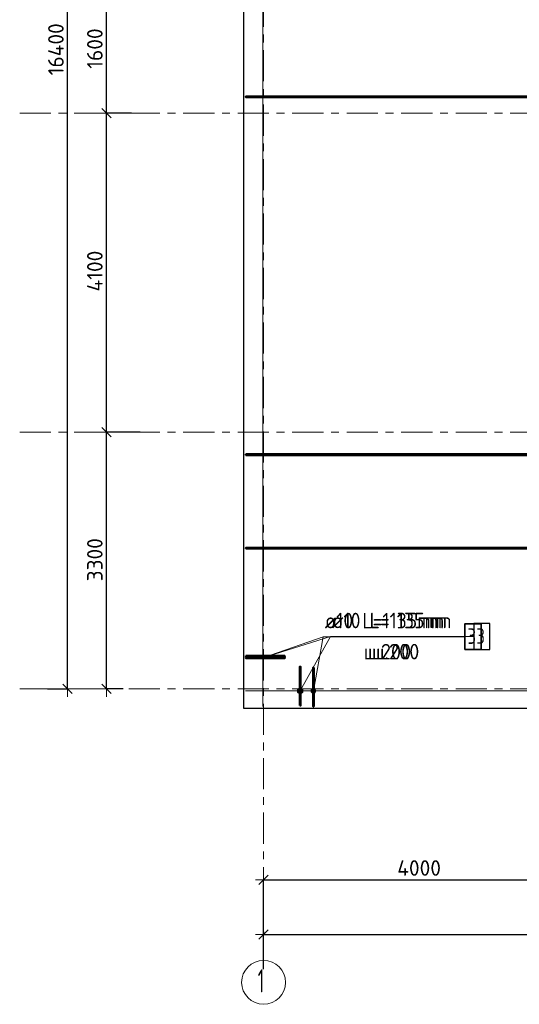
# Model space of a CAD drawing. Header units: metres. Extents: x -38 to 100, y -15 to 21.
# Tile 2 of 90: x -2.63 to 3.79, y -4.05 to 8.6. Entities that reach past the tile are written whole.
import ezdxf

# ---------------------------------------------------------------- set-up
doc = ezdxf.new("R2010")
doc.units = ezdxf.units.M
doc.header["$PDMODE"] = 65
doc.linetypes.add('______11', pattern=[0.5, 0.4, -0.05, 0, -0.05])
doc.linetypes.add('______5', pattern=[1.1, 0.8, -0.1, 0.1, -0.1])
for name, color, linetype, lineweight in [('XR$2$Осевая линия (1)', 7, '______5', 13), ('XR$2$Размерная линия (1)', 7, 'Continuous', 13), ('XR$3$Арм. стержнями верхней зоны', 180, 'Continuous', 35), ('XR$3$Арм. стержнями нижней зоны', 180, 'Continuous', 35), ('XR$3$Арм.стержн. Арматура края', 96, 'Continuous', 35), ('XR$3$ВК__отв в полу 1-2 эт', 220, 'Continuous', 25), ('XR$3$Перекрытие (1)', 7, 'Continuous', 35), ('XR$5$Арм. стержнями верхней зоны', 180, 'Continuous', 35), ('XR$5$Арм. стержнями нижней зоны', 180, 'Continuous', 35), ('XR$5$Арм.стержн. Арматура края', 96, 'Continuous', 35), ('XR$5$Общий слой (1)_1', 7, 'Continuous', 13), ('XR$5$Перекрытие (1)', 7, 'Continuous', 35)]:
    doc.layers.add(name, color=color, linetype=linetype, lineweight=lineweight)
doc.styles.add('ISOCPEUR', font='txt')
doc.dimstyles.new('DIMSTYLE_2', dxfattribs={"dimtxt": 0.2, "dimasz": 0.2, "dimexe": 0, "dimexo": 0, "dimgap": 0.1, "dimtad": 2, "dimdec": 0, "dimlfac": 1000, "dimrnd": 5, "dimzin": 12, "dimdsep": 46, "dimtxsty": 'ISOCPEUR', "dimblk1": 'ALL_ML_STRICH', "dimblk2": 'ALL_ML_STRICH', "dimsah": 1, "dimcen": 0, "dimclrd": 7, "dimclre": 256, "dimclrt": 7, "dimadec": 0, "dimazin": 0, "dimtfac": 1, "dimtdec": 0, "dimtix": 1, "dimtmove": 2, "dimatfit": 3, "dimfxl": 0, "dimtzin": 0, "dimlwd": 0, "dimlwe": -3, "dimarcsym": 0})
doc.dimstyles.new('DIMSTYLE_3', dxfattribs={"dimtxt": 0.2, "dimasz": 0.2, "dimexe": 0, "dimexo": 0, "dimgap": 0.1, "dimtad": 2, "dimdec": 0, "dimlfac": 1000, "dimrnd": 5, "dimzin": 12, "dimdsep": 46, "dimtxsty": 'ISOCPEUR', "dimblk1": 'ALL_ML_STRICH', "dimblk2": 'ALL_ML_STRICH', "dimsah": 1, "dimcen": 0, "dimclrd": 7, "dimclre": 256, "dimclrt": 7, "dimadec": 0, "dimazin": 0, "dimtfac": 1, "dimtdec": 0, "dimtix": 1, "dimtmove": 2, "dimatfit": 3, "dimfxl": 0, "dimtzin": 0, "dimlwd": 0, "dimlwe": -3, "dimarcsym": 0})

# ---------------------------------------------------------------- blocks, each defined once
blk = doc.blocks.new('ALL_ML_STRICH')
at = {"color": 0, "linetype": 'ByBlock', "lineweight": -2}
for p, q in [((-1, 0), (0.5, 0)), ((-0.3, -0.3), (0.3, 0.3)), ((0, -0.5), (0, 0.5))]:
    blk.add_line(p, q, dxfattribs=at)
blk = doc.blocks.new('*D5')
at = {"layer": 'DEFPOINTS', "color": 7, "linetype": 'Continuous', "lineweight": 13, "transparency": 33554687}
for p in [(-1.699, 16.4), (-2.294, 0), (-2.015, 0)]:
    blk.add_point(p, dxfattribs=at)
at = {"layer": 'XR$2$Размерная линия (1)', "color": 9, "linetype": 'Continuous', "lineweight": -2, "true_color": 0xc7c7c7, "transparency": 33554687}
for p, q in [((-1.719, 16.4), (-2.015, 16.4)), ((-2.274, 0), (-2.015, 0))]:
    blk.add_line(p, q, dxfattribs=at)
at = {"layer": 'XR$2$Размерная линия (1)', "color": 7, "linetype": 'Continuous', "lineweight": -2, "transparency": 33554687}
blk.add_line((-2.015, 0), (-2.015, 16.4), dxfattribs=at)
at = {"layer": 'XR$2$Размерная линия (1)', "color": 7, "linetype": 'Continuous', "lineweight": 13, "transparency": 33554687, "xscale": 0.2, "yscale": 0.2, "zscale": 0.2}
for p, rotation in [((-2.015, 16.4), 90), ((-2.015, 0), 270)]:
    blk.add_blockref('ALL_ML_STRICH', p, dxfattribs=dict(at, rotation=rotation))
at = {"layer": 'XR$2$Размерная линия (1)', "color": 7, "linetype": 'Continuous', "lineweight": 13, "transparency": 33554687, "insert": (-2.165, 8.22), "char_height": 0.2, "width": 1, "attachment_point": 5, "rotation": 90, "style": 'ISOCPEUR'}
blk.add_mtext('\\A1;{16400}', dxfattribs=at)
blk = doc.blocks.new('*D6')
at = {"layer": 'DEFPOINTS', "color": 7, "linetype": 'Continuous', "lineweight": 13, "transparency": 33554687}
for p in [(-1.064, 3.3), (-1.515, 0), (-1.28, 0)]:
    blk.add_point(p, dxfattribs=at)
at = {"layer": 'XR$2$Размерная линия (1)', "color": 9, "linetype": 'Continuous', "lineweight": -2, "true_color": 0xc7c7c7, "transparency": 33554687}
for p, q in [((-1.084, 3.3), (-1.515, 3.3)), ((-1.3, 0), (-1.515, 0))]:
    blk.add_line(p, q, dxfattribs=at)
at = {"layer": 'XR$2$Размерная линия (1)', "color": 7, "linetype": 'Continuous', "lineweight": -2, "transparency": 33554687}
blk.add_line((-1.515, 0), (-1.515, 3.3), dxfattribs=at)
at = {"layer": 'XR$2$Размерная линия (1)', "color": 7, "linetype": 'Continuous', "lineweight": 13, "transparency": 33554687, "xscale": 0.2, "yscale": 0.2, "zscale": 0.2}
for p, rotation in [((-1.515, 3.3), 90), ((-1.515, 0), 270)]:
    blk.add_blockref('ALL_ML_STRICH', p, dxfattribs=dict(at, rotation=rotation))
at = {"layer": 'XR$2$Размерная линия (1)', "color": 7, "linetype": 'Continuous', "lineweight": 13, "transparency": 33554687, "insert": (-1.665, 1.66), "char_height": 0.2, "width": 0.8, "attachment_point": 5, "rotation": 90, "style": 'ISOCPEUR'}
blk.add_mtext('\\A1;{3300}', dxfattribs=at)
blk = doc.blocks.new('*D7')
at = {"layer": 'DEFPOINTS', "color": 7, "linetype": 'Continuous', "lineweight": 13, "transparency": 33554687}
for p in [(-1.172, 7.4), (-1.515, 3.3), (-1.064, 3.3)]:
    blk.add_point(p, dxfattribs=at)
at = {"layer": 'XR$2$Размерная линия (1)', "color": 9, "linetype": 'Continuous', "lineweight": -2, "true_color": 0xc7c7c7, "transparency": 33554687}
for p, q in [((-1.192, 7.4), (-1.515, 7.4)), ((-1.084, 3.3), (-1.515, 3.3))]:
    blk.add_line(p, q, dxfattribs=at)
at = {"layer": 'XR$2$Размерная линия (1)', "color": 7, "linetype": 'Continuous', "lineweight": -2, "transparency": 33554687}
blk.add_line((-1.515, 3.3), (-1.515, 7.4), dxfattribs=at)
at = {"layer": 'XR$2$Размерная линия (1)', "color": 7, "linetype": 'Continuous', "lineweight": 13, "transparency": 33554687, "xscale": 0.2, "yscale": 0.2, "zscale": 0.2}
for p, rotation in [((-1.515, 7.4), 90), ((-1.515, 3.3), 270)]:
    blk.add_blockref('ALL_ML_STRICH', p, dxfattribs=dict(at, rotation=rotation))
at = {"layer": 'XR$2$Размерная линия (1)', "color": 7, "linetype": 'Continuous', "lineweight": 13, "transparency": 33554687, "insert": (-1.665, 5.37), "char_height": 0.2, "width": 0.8, "attachment_point": 5, "rotation": 90, "style": 'ISOCPEUR'}
blk.add_mtext('\\A1;{4100}', dxfattribs=at)
blk = doc.blocks.new('*D8')
at = {"layer": 'DEFPOINTS', "color": 7, "linetype": 'Continuous', "lineweight": 13, "transparency": 33554687}
for p in [(-1.253, 9), (-1.515, 7.4), (-1.172, 7.4)]:
    blk.add_point(p, dxfattribs=at)
at = {"layer": 'XR$2$Размерная линия (1)', "color": 9, "linetype": 'Continuous', "lineweight": -2, "true_color": 0xc7c7c7, "transparency": 33554687}
for p, q in [((-1.273, 9), (-1.515, 9)), ((-1.192, 7.4), (-1.515, 7.4))]:
    blk.add_line(p, q, dxfattribs=at)
at = {"layer": 'XR$2$Размерная линия (1)', "color": 7, "linetype": 'Continuous', "lineweight": -2, "transparency": 33554687}
blk.add_line((-1.515, 7.4), (-1.515, 9), dxfattribs=at)
at = {"layer": 'XR$2$Размерная линия (1)', "color": 7, "linetype": 'Continuous', "lineweight": 13, "transparency": 33554687, "xscale": 0.2, "yscale": 0.2, "zscale": 0.2}
for p, rotation in [((-1.515, 9), 90), ((-1.515, 7.4), 270)]:
    blk.add_blockref('ALL_ML_STRICH', p, dxfattribs=dict(at, rotation=rotation))
at = {"layer": 'XR$2$Размерная линия (1)', "color": 7, "linetype": 'Continuous', "lineweight": 13, "transparency": 33554687, "insert": (-1.665, 8.23), "char_height": 0.2, "width": 0.8, "attachment_point": 5, "rotation": 90, "style": 'ISOCPEUR'}
blk.add_mtext('\\A1;{1600}', dxfattribs=at)
blk = doc.blocks.new('*D12')
at = {"layer": 'DEFPOINTS', "color": 7, "linetype": 'Continuous', "lineweight": 13, "transparency": 33554687}
for p in [(0.5, -3.103), (0.5, -3.156), (61.6, -3.14)]:
    blk.add_point(p, dxfattribs=at)
at = {"layer": 'XR$2$Размерная линия (1)', "color": 9, "linetype": 'Continuous', "lineweight": -2, "true_color": 0xc7c7c7, "transparency": 33554687}
for p, q in [((0.5, -3.123), (0.5, -3.156)), ((61.6, -3.156), (61.6, -3.156))]:
    blk.add_line(p, q, dxfattribs=at)
at = {"layer": 'XR$2$Размерная линия (1)', "color": 7, "linetype": 'Continuous', "lineweight": -2, "transparency": 33554687}
blk.add_line((0.5, -3.156), (61.6, -3.156), dxfattribs=at)
at = {"layer": 'XR$2$Размерная линия (1)', "color": 7, "linetype": 'Continuous', "lineweight": 13, "transparency": 33554687, "xscale": 0.2, "yscale": 0.2, "zscale": 0.2, "rotation": 180}
blk.add_blockref('ALL_ML_STRICH', (0.5, -3.156), dxfattribs=at)
at = {"layer": 'XR$2$Размерная линия (1)', "color": 7, "linetype": 'Continuous', "lineweight": 13, "transparency": 33554687, "xscale": 0.2, "yscale": 0.2, "zscale": 0.2}
blk.add_blockref('ALL_ML_STRICH', (61.6, -3.156), dxfattribs=at)
at = {"layer": 'XR$2$Размерная линия (1)', "color": 7, "linetype": 'Continuous', "lineweight": 13, "transparency": 33554687, "insert": (31.1, -3.006), "char_height": 0.2, "width": 1, "attachment_point": 5, "style": 'ISOCPEUR'}
blk.add_mtext('\\A1;{61100}', dxfattribs=at)
blk = doc.blocks.new('*D13')
at = {"layer": 'DEFPOINTS', "color": 7, "linetype": 'Continuous', "lineweight": 13, "transparency": 33554687}
for p in [(0.5, -2.452), (4.5, -3.513), (0.5, -3.622)]:
    blk.add_point(p, dxfattribs=at)
at = {"layer": 'XR$2$Размерная линия (1)', "color": 9, "linetype": 'Continuous', "lineweight": -2, "true_color": 0xc7c7c7, "transparency": 33554687}
for p, q in [((0.5, -3.602), (0.5, -2.452)), ((4.5, -3.493), (4.5, -2.452))]:
    blk.add_line(p, q, dxfattribs=at)
at = {"layer": 'XR$2$Размерная линия (1)', "color": 7, "linetype": 'Continuous', "lineweight": -2, "transparency": 33554687}
blk.add_line((0.5, -2.452), (4.5, -2.452), dxfattribs=at)
at = {"layer": 'XR$2$Размерная линия (1)', "color": 7, "linetype": 'Continuous', "lineweight": 13, "transparency": 33554687, "xscale": 0.2, "yscale": 0.2, "zscale": 0.2, "rotation": 180}
blk.add_blockref('ALL_ML_STRICH', (0.5, -2.452), dxfattribs=at)
at = {"layer": 'XR$2$Размерная линия (1)', "color": 7, "linetype": 'Continuous', "lineweight": 13, "transparency": 33554687, "xscale": 0.2, "yscale": 0.2, "zscale": 0.2}
blk.add_blockref('ALL_ML_STRICH', (4.5, -2.452), dxfattribs=at)
at = {"layer": 'XR$2$Размерная линия (1)', "color": 7, "linetype": 'Continuous', "lineweight": 13, "transparency": 33554687, "insert": (2.5, -2.302), "char_height": 0.2, "width": 0.8, "attachment_point": 5, "style": 'ISOCPEUR'}
blk.add_mtext('\\A1;{4000}', dxfattribs=at)

msp = doc.modelspace()

# ---------------------------------------------------------------- hatches: boundary and pattern name
at = {"layer": 'XR$3$Арм.стержн. Арматура края', "linetype": 'Continuous', "lineweight": 13, "transparency": 33554687}
for points in [[(1.1618, -0.0027), (1.1323, 0.0026), (1.1198, -0.0061)], [(1.1323, 0.0026), (1.1618, -0.0027), (1.1478, 0.0041)], [(1.1706, -0.0153), (1.1198, -0.0061), (1.113, -0.0201)], [(1.1706, -0.0153), (1.113, -0.0201), (1.172, -0.0308)], [(1.172, -0.0308), (1.113, -0.0201), (1.1144, -0.0357)], [(1.172, -0.0308), (1.1144, -0.0357), (1.1652, -0.0448)], [(1.1652, -0.0448), (1.1144, -0.0357), (1.1232, -0.0482)], [(1.1618, -0.0027), (1.1198, -0.0061), (1.1706, -0.0153)], [(1.1652, -0.0448), (1.1232, -0.0482), (1.1527, -0.0535)], [(1.1527, -0.0535), (1.1232, -0.0482), (1.1372, -0.055)]]:
    msp.add_hatch(color=7, dxfattribs=at).paths.add_polyline_path(points)
at = {"layer": 'XR$5$Арм.стержн. Арматура края', "linetype": 'Continuous', "lineweight": 13, "transparency": 33554687}
for points in [[(1.0099, -0.0248), (0.9535, 0.0066), (0.9398, -0.0072)], [(1.0047, -0.0064), (0.9719, 0.0118), (0.9535, 0.0066)], [(1.0047, -0.0064), (0.9535, 0.0066), (1.0099, -0.0248)], [(0.9719, 0.0118), (1.0047, -0.0064), (0.9908, 0.0073)], [(1.0053, -0.0437), (0.9398, -0.0072), (0.9353, -0.0261)], [(1.0053, -0.0437), (0.9353, -0.0261), (0.9916, -0.0576)], [(0.9916, -0.0576), (0.9353, -0.0261), (0.9405, -0.0445)], [(1.0099, -0.0248), (0.9398, -0.0072), (1.0053, -0.0437)], [(0.9916, -0.0576), (0.9405, -0.0445), (0.9732, -0.0628)], [(0.9732, -0.0628), (0.9405, -0.0445), (0.9543, -0.0582)]]:
    msp.add_hatch(color=7, dxfattribs=at).paths.add_polyline_path(points)

# ---------------------------------------------------------------- linework, layer by layer
at = {"color": 7, "linetype": 'Continuous', "lineweight": 13, "transparency": 33554687}
for q in [(1.362, 0.6727), (1.2682, 0.6715)]:
    msp.add_line((0.4913, 0.4001), q, dxfattribs=at)
at = {"layer": 'XR$2$Осевая линия (1)', "color": 253, "linetype": '______11', "lineweight": 13, "true_color": 0xa0a0a0, "transparency": 33554687}
for p, q in [((0.5, -3.39), (0.5, 19.78)), ((-2.63, 7.4), (62.6, 7.4)), ((-2.63, 3.3), (62.6, 3.3)), ((-2.63, 0), (62.6, 0))]:
    msp.add_line(p, q, dxfattribs=at)
at = {"layer": 'XR$2$Осевая линия (1)', "color": 7, "linetype": 'Continuous', "lineweight": 13, "transparency": 33554687}
msp.add_circle((0.5019, -3.7714), 0.2819, dxfattribs=at)
at = {"layer": 'XR$3$Арм. стержнями верхней зоны', "color": 4, "linetype": 'Continuous', "lineweight": 50, "transparency": 33554687}
msp.add_lwpolyline([(4.66, 3.0051), (0.275, 3.0051), (0.275, 3.0151), (4.66, 3.0151), (4.66, 3.0051)], dxfattribs=at)
at = {"layer": 'XR$3$Арм. стержнями нижней зоны', "color": 4, "linetype": 'Continuous', "lineweight": 50, "transparency": 33554687}
msp.add_lwpolyline([(4.66, 7.6051), (0.275, 7.6051), (0.275, 7.6151), (4.66, 7.6151), (4.66, 7.6051)], dxfattribs=at)
at = {"layer": 'XR$3$Арм.стержн. Арматура края', "color": 7, "linetype": 'Continuous', "lineweight": 13, "transparency": 33554687}
for p, q in [((1.2682, 0.6715), (1.1425, -0.0255)), ((1.2682, 0.6715), (3.0882, 0.6715)), ((1.1478, 0.0041), (1.1478, 0.0041)), ((1.113, -0.0201), (1.113, -0.0201)), ((1.1372, -0.055), (1.1372, -0.055)), ((1.172, -0.0308), (1.172, -0.0308))]:
    msp.add_line(p, q, dxfattribs=at)
at = {"layer": 'XR$3$Арм.стержн. Арматура края', "color": 7, "linetype": 'Continuous', "lineweight": 35, "transparency": 33554687}
msp.add_lwpolyline([(3.0882, 0.5049), (3.2949, 0.5049), (3.2949, 0.8382), (3.0882, 0.8382), (3.0882, 0.5049)], dxfattribs=at)
at = {"layer": 'XR$3$Арм.стержн. Арматура края', "color": 4, "linetype": 'Continuous', "lineweight": 50, "transparency": 33554687}
for points in [[(0.275, 0.4251), (0.775, 0.4251), (0.775, 0.4151), (0.275, 0.4151), (0.275, 0.4251)], [(1.1475, 0.2752), (1.1475, -0.2248), (1.1375, -0.2248), (1.1375, 0.2752), (1.1475, 0.2752)]]:
    msp.add_lwpolyline(points, dxfattribs=at)
at = {"layer": 'XR$3$Арм.стержн. Арматура края', "color": 7, "linetype": 'Continuous', "lineweight": 13, "transparency": 33554687}
msp.add_circle((1.1425, -0.0255), 0.03, dxfattribs=at)
at = {"layer": 'XR$3$ВК__отв в полу 1-2 эт', "color": 7, "linetype": 'Continuous', "lineweight": 13, "transparency": 33554687}
for points in [[(0.4913, -0.2255), (0.4913, 16.4945), (18.9313, 16.4945), (18.9313, 12.1345), (21.7613, 12.1345), (21.7613, 11.6345), (23.8313, 11.6345), (23.8313, 16.5045), (32.4113, 16.5045), (32.4113, 9.0745)], [(32.4113, 8.4245), (32.4113, -0.0255), (0.2713, -0.0255)]]:
    msp.add_lwpolyline(points, dxfattribs=at)
at = {"layer": 'XR$3$Перекрытие (1)', "color": 7, "linetype": 'Continuous', "lineweight": 25, "transparency": 33554687}
for p, q in [((0.25, -0.2498), (0.25, 16.6502)), ((13.6501, -0.2498), (0.25, -0.2498))]:
    msp.add_line(p, q, dxfattribs=at)
at = {"layer": 'XR$5$Арм. стержнями верхней зоны', "color": 4, "linetype": 'Continuous', "lineweight": 50, "transparency": 33554687}
msp.add_lwpolyline([(4.66, 1.8051), (0.275, 1.8051), (0.275, 1.8151), (4.66, 1.8151), (4.66, 1.8051)], dxfattribs=at)
at = {"layer": 'XR$5$Арм. стержнями нижней зоны', "color": 4, "linetype": 'Continuous', "lineweight": 50, "transparency": 33554687}
msp.add_lwpolyline([(4.66, 7.6051), (0.275, 7.6051), (0.275, 7.6151), (4.66, 7.6151), (4.66, 7.6051)], dxfattribs=at)
at = {"layer": 'XR$5$Арм.стержн. Арматура края', "color": 7, "linetype": 'Continuous', "lineweight": 13, "transparency": 33554687}
for p, q in [((1.362, 0.6727), (0.9726, -0.0255)), ((1.362, 0.6727), (3.202, 0.6727)), ((0.9908, 0.0073), (0.9908, 0.0073)), ((0.9398, -0.0072), (0.9398, -0.0072)), ((0.9543, -0.0582), (0.9543, -0.0582)), ((1.0053, -0.0437), (1.0053, -0.0437))]:
    msp.add_line(p, q, dxfattribs=at)
at = {"layer": 'XR$5$Арм.стержн. Арматура края', "color": 7, "linetype": 'Continuous', "lineweight": 25, "transparency": 33554687}
msp.add_lwpolyline([(3.202, 0.506), (3.4087, 0.506), (3.4087, 0.8394), (3.202, 0.8394), (3.202, 0.506)], dxfattribs=at)
at = {"layer": 'XR$5$Арм.стержн. Арматура края', "color": 4, "linetype": 'Continuous', "lineweight": 50, "transparency": 33554687}
for points in [[(0.275, 0.4051), (0.775, 0.4051), (0.775, 0.3951), (0.275, 0.3951), (0.275, 0.4051)], [(0.9675, -0.2151), (0.9677, 0.2849), (0.9777, 0.2849), (0.9775, -0.2151), (0.9675, -0.2151)]]:
    msp.add_lwpolyline(points, dxfattribs=at)
at = {"layer": 'XR$5$Арм.стержн. Арматура края', "color": 7, "linetype": 'Continuous', "lineweight": 13, "transparency": 33554687}
msp.add_circle((0.9726, -0.0255), 0.0375, dxfattribs=at)
at = {"layer": 'XR$5$Общий слой (1)_1', "color": 7, "linetype": 'Continuous', "lineweight": 13, "transparency": 33554687}
for points in [[(0.4913, -0.2255), (0.4913, 16.4945), (18.9313, 16.4945), (18.9313, 12.1345), (21.7613, 12.1345), (21.7613, 11.6345), (23.8313, 11.6345), (23.8313, 16.5045), (32.4113, 16.5045), (32.4113, 9.0745)], [(32.4113, 8.4245), (32.4113, -0.0255), (0.2713, -0.0255)]]:
    msp.add_lwpolyline(points, dxfattribs=at)
at = {"layer": 'XR$5$Перекрытие (1)', "color": 7, "linetype": 'Continuous', "lineweight": 25, "transparency": 33554687}
for p, q in [((0.25, -0.2498), (0.25, 16.6502)), ((13.6501, -0.2498), (0.25, -0.2498))]:
    msp.add_line(p, q, dxfattribs=at)

# ---------------------------------------------------------------- texts
at = {"layer": 'XR$2$Осевая линия (1)', "color": 7, "linetype": 'Continuous', "lineweight": 13, "transparency": 33554687, "insert": (0.4269, -3.9019), "char_height": 0.3, "width": 0.233333, "attachment_point": 7, "style": 'ISOCPEUR'}
msp.add_mtext('\\W0.56;1', dxfattribs=at)
at = {"layer": 'XR$3$Арм.стержн. Арматура края', "color": 7, "linetype": 'Continuous', "lineweight": 25, "transparency": 33554687, "char_height": 0.2, "attachment_point": 7, "style": 'ISOCPEUR'}
for s, insert, width in [('\\W0.92;ø10 L=1135mm ', (1.2882, 0.7782), 1.871128), ('\\W0.78;3', (3.1216, 0.5782), 0.217605), ('\\W0.95;ш.200 ', (1.7882, 0.3782), 0.874664)]:
    msp.add_mtext(s, dxfattribs=dict(at, insert=insert, width=width))
at = {"layer": 'XR$5$Арм.стержн. Арматура края', "color": 7, "linetype": 'Continuous', "lineweight": 25, "transparency": 33554687, "char_height": 0.2, "attachment_point": 7, "style": 'ISOCPEUR'}
for s, insert, width in [('\\W0.92;ø10 L=1135mm ', (1.382, 0.7794), 1.871128), ('\\W0.78;3', (3.2354, 0.5794), 0.217605), ('\\W0.95;ш.200 ', (1.892, 0.3794), 0.874664)]:
    msp.add_mtext(s, dxfattribs=dict(at, insert=insert, width=width))

# ---------------------------------------------------------------- dimensions: what is measured, and where the dimension line sits
at = {"layer": 'XR$2$Размерная линия (1)', "color": 7, "linetype": 'Continuous', "lineweight": 13, "transparency": 33554687}
for base, p1, p2, dimstyle, picture, middle in [((-2.0153, 16.4), (-2.2738, 0), (-1.7186, 16.4), 'DIMSTYLE_2', '*D5', (-2.1653, 8.22)), ((-1.5153, 9), (-1.1919, 7.4), (-1.2732, 9), 'DIMSTYLE_3', '*D8', (-1.6653, 8.23)), ((-1.5153, 7.4), (-1.0835, 3.3), (-1.1919, 7.4), 'DIMSTYLE_3', '*D7', (-1.6653, 5.37)), ((-1.5153, 3.3), (-1.3003, 0), (-1.0835, 3.3), 'DIMSTYLE_3', '*D6', (-1.6653, 1.66))]:
    dim = msp.add_linear_dim(base=base, p1=p1, p2=p2, angle=90, dimstyle=dimstyle, override={"dimpost": '<>', "dimclrd": 7, "dimclre": 9, "dimclrt": 7, "dimlwd": 0, "dimlwe": 65533}, dxfattribs=at)
    dim.commit()
    dim.dimension.update_dxf_attribs({"geometry": picture, "text_midpoint": middle, "dimtype": 160})
for base, p1, p2, picture, middle in [((4.5, -2.452), (0.5, -3.6015), (4.5, -3.4932), '*D13', (2.5, -2.302)), ((61.6, -3.1563), (0.5, -3.1233), (61.6, -3.1563), '*D12', (31.1, -3.0063))]:
    dim = msp.add_linear_dim(base=base, p1=p1, p2=p2, dimstyle='DIMSTYLE_3', override={"dimpost": '<>', "dimclrd": 7, "dimclre": 9, "dimclrt": 7, "dimlwd": 0, "dimlwe": 65533}, dxfattribs=at)
    dim.commit()
    dim.dimension.update_dxf_attribs({"geometry": picture, "text_midpoint": middle, "dimtype": 160})

doc.saveas('drawing.dxf')
